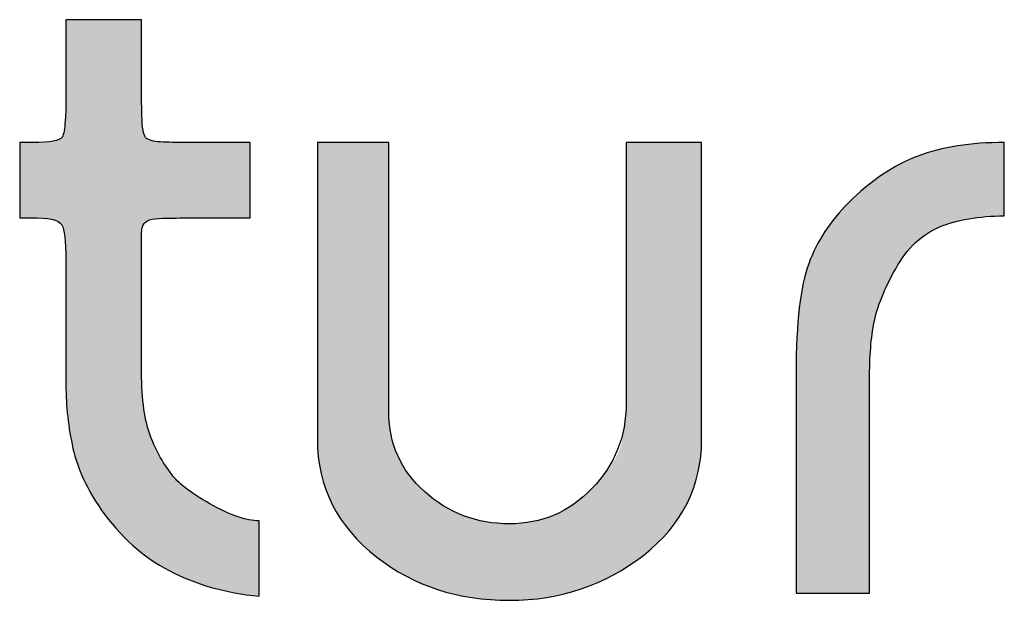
# Model space of a CAD drawing. Header units: millimetres. Extents: x -125 to 300, y 6 to 90.
# Tile 53 of 132: x 135.255 to 135.846, y 22.973 to 23.321. Entities that reach past the tile are written whole.
import ezdxf

# ---------------------------------------------------------------- set-up
doc = ezdxf.new("R2010")
doc.units = ezdxf.units.MM
doc.layers.get('0').update_dxf_attribs({"lineweight": 0})
doc.layers.add('Plano5', color=1, linetype='Continuous')

# ---------------------------------------------------------------- blocks, each defined once
blk = doc.blocks.new('JMULLER')
at = {"layer": 'Plano5', "linetype": 'Continuous', "lineweight": 0}
h = blk.add_hatch(color=7, dxfattribs=at)
h.dxf.hatch_style = 1
edge = h.paths.add_edge_path()
edge.add_spline(control_points=[(133.39316, -14.53026), (133.39316, -14.53026), (133.39316, -14.53026), (133.39316, -14.53026), (133.39316, -14.53026), (133.39149, -14.52803), (133.39051, -14.52203), (133.39023, -14.51227)], knot_values=[0.05, 0.05, 0.05, 0.05, 0.0625, 0.0625, 0.0625, 0.0626, 0.075, 0.075, 0.075, 0.075], degree=3, periodic=0)
edge.add_spline(control_points=[(133.39023, -14.51227), (133.39023, -14.51227), (133.39023, -14.51227), (133.39023, -14.51227), (133.39023, -14.51227), (133.3901, -14.50739), (133.38999, -14.50268), (133.38992, -14.49814)], knot_values=[0.0375, 0.0375, 0.0375, 0.0375, 0.04375, 0.04375, 0.04375, 0.04385, 0.05, 0.05, 0.05, 0.05], degree=3, periodic=0)
edge.add_spline(control_points=[(133.38992, -14.49814), (133.38986, -14.49361), (133.38982, -14.48925), (133.38982, -14.48507), (133.38982, -14.48507), (133.38982, -14.48507), (133.38982, -14.43235), (133.38982, -14.43235)], knot_values=[0, 0, 0, 0, 0.0125, 0.0125, 0.0125, 0.0126, 0.0375, 0.0375, 0.0375, 0.0375], degree=3, periodic=0)
edge.add_spline(control_points=[(133.38982, -14.43235), (133.38982, -14.43235), (133.38982, -14.43235), (133.38982, -14.43235), (133.38982, -14.43235), (133.32703, -14.43235), (133.32703, -14.43235), (133.32703, -14.43235), (133.32703, -14.43235), (133.32703, -14.48339), (133.32703, -14.4834)], knot_values=[0.95, 0.95, 0.95, 0.95, 0.962501, 0.962501, 0.962501, 0.975001, 0.975001, 0.975001, 0.975101, 1, 1, 1, 1], degree=3, periodic=0)
edge.add_spline(control_points=[(133.32703, -14.4834), (133.32703, -14.4834), (133.32703, -14.4834), (133.32703, -14.4834), (133.32703, -14.4834), (133.32703, -14.48563), (133.32703, -14.49149), (133.32703, -14.50097)], knot_values=[0.925, 0.925, 0.925, 0.925, 0.937501, 0.937501, 0.937501, 0.937601, 0.95, 0.95, 0.95, 0.95], degree=3, periodic=0)
edge.add_spline(control_points=[(133.32703, -14.50097), (133.32703, -14.50097), (133.32703, -14.50097), (133.32703, -14.50097), (133.32703, -14.50097), (133.32703, -14.50348), (133.32696, -14.5062), (133.32682, -14.50913)], knot_values=[0.9125, 0.9125, 0.9125, 0.9125, 0.91875, 0.91875, 0.91875, 0.91885, 0.925, 0.925, 0.925, 0.925], degree=3, periodic=0)
edge.add_spline(control_points=[(133.32682, -14.50913), (133.32668, -14.51206), (133.32647, -14.5152), (133.32619, -14.51855), (133.32619, -14.51855), (133.32564, -14.52524), (133.3248, -14.52915), (133.32368, -14.53026)], knot_values=[0.875, 0.875, 0.875, 0.875, 0.8875, 0.8875, 0.8875, 0.8876, 0.9125, 0.9125, 0.9125, 0.9125], degree=3, periodic=0)
edge.add_spline(control_points=[(133.32368, -14.53026), (133.32368, -14.53026), (133.32368, -14.53026), (133.32368, -14.53026), (133.32368, -14.53026), (133.32201, -14.53305), (133.31392, -14.53445), (133.29941, -14.53445)], knot_values=[0.85, 0.85, 0.85, 0.85, 0.8625, 0.8625, 0.8625, 0.8626, 0.875, 0.875, 0.875, 0.875], degree=3, periodic=0)
edge.add_spline(control_points=[(133.29941, -14.53445), (133.29941, -14.53445), (133.29941, -14.53445), (133.29941, -14.53445), (133.29941, -14.53445), (133.29802, -14.53445), (133.29641, -14.53445), (133.2946, -14.53445)], knot_values=[0.8375, 0.8375, 0.8375, 0.8375, 0.84375, 0.84375, 0.84375, 0.84385, 0.85, 0.85, 0.85, 0.85], degree=3, periodic=0)
edge.add_spline(control_points=[(133.2946, -14.53445), (133.29278, -14.53445), (133.29076, -14.53445), (133.28853, -14.53445), (133.28853, -14.53445), (133.28853, -14.53445), (133.28853, -14.5972), (133.28853, -14.59721)], knot_values=[0.8, 0.8, 0.8, 0.8, 0.8125, 0.8125, 0.8125, 0.8126, 0.8375, 0.8375, 0.8375, 0.8375], degree=3, periodic=0)
edge.add_spline(control_points=[(133.28853, -14.59721), (133.28853, -14.59721), (133.28853, -14.59721), (133.28853, -14.59721), (133.28853, -14.59721), (133.29173, -14.59721), (133.29676, -14.59721), (133.30331, -14.59721)], knot_values=[0.775, 0.775, 0.775, 0.775, 0.7875, 0.7875, 0.7875, 0.7876, 0.8, 0.8, 0.8, 0.8], degree=3, periodic=0)
edge.add_spline(control_points=[(133.30331, -14.59721), (133.30331, -14.59721), (133.30331, -14.59721), (133.30331, -14.59721), (133.30331, -14.59721), (133.31587, -14.59721), (133.32299, -14.59972), (133.32452, -14.60474)], knot_values=[0.75, 0.75, 0.75, 0.75, 0.7625, 0.7625, 0.7625, 0.7626, 0.775, 0.775, 0.775, 0.775], degree=3, periodic=0)
edge.add_spline(control_points=[(133.32452, -14.60474), (133.32452, -14.60474), (133.32452, -14.60474), (133.32452, -14.60474), (133.32452, -14.60474), (133.32619, -14.60976), (133.32703, -14.62092), (133.32703, -14.63822)], knot_values=[0.725, 0.725, 0.725, 0.725, 0.7375, 0.7375, 0.7375, 0.7376, 0.75, 0.75, 0.75, 0.75], degree=3, periodic=0)
edge.add_spline(control_points=[(133.32703, -14.63822), (133.32703, -14.63822), (133.32703, -14.63822), (133.32703, -14.63822), (133.32703, -14.63822), (133.32703, -14.63989), (133.32703, -14.64191), (133.32703, -14.64428)], knot_values=[0.7125, 0.7125, 0.7125, 0.7125, 0.71875, 0.71875, 0.71875, 0.71885, 0.725, 0.725, 0.725, 0.725], degree=3, periodic=0)
edge.add_spline(control_points=[(133.32703, -14.64428), (133.32703, -14.64665), (133.32703, -14.64937), (133.32703, -14.65244), (133.32703, -14.65244), (133.32703, -14.65411), (133.32703, -14.656), (133.32703, -14.65809)], knot_values=[0.6875, 0.6875, 0.6875, 0.6875, 0.7, 0.7, 0.7, 0.7001, 0.7125, 0.7125, 0.7125, 0.7125], degree=3, periodic=0)
edge.add_spline(control_points=[(133.32703, -14.65809), (133.32703, -14.66018), (133.32703, -14.66249), (133.32703, -14.665), (133.32703, -14.665), (133.32703, -14.66555), (133.32703, -14.66625), (133.32703, -14.66709)], knot_values=[0.6625, 0.6625, 0.6625, 0.6625, 0.675, 0.675, 0.675, 0.6751, 0.6875, 0.6875, 0.6875, 0.6875], degree=3, periodic=0)
edge.add_spline(control_points=[(133.32703, -14.66709), (133.32703, -14.66792), (133.32703, -14.6689), (133.32703, -14.67002), (133.32703, -14.67002), (133.32703, -14.67002), (133.32703, -14.71102), (133.32703, -14.71102)], knot_values=[0.625, 0.625, 0.625, 0.625, 0.6375, 0.6375, 0.6375, 0.6376, 0.6625, 0.6625, 0.6625, 0.6625], degree=3, periodic=0)
edge.add_spline(control_points=[(133.32703, -14.71102), (133.32703, -14.71102), (133.32703, -14.71102), (133.32703, -14.71102), (133.32703, -14.71549), (133.32703, -14.72386), (133.32703, -14.73613)], knot_values=[0.6, 0.6, 0.6, 0.6, 0.6125, 0.6125, 0.6125, 0.625, 0.625, 0.625, 0.625], degree=3, periodic=0)
edge.add_spline(control_points=[(133.32703, -14.73613), (133.32703, -14.73613), (133.32703, -14.73613), (133.32703, -14.73613), (133.32703, -14.73613), (133.32703, -14.75398), (133.32898, -14.77156), (133.33289, -14.78885)], knot_values=[0.575, 0.575, 0.575, 0.575, 0.5875, 0.5875, 0.5875, 0.5876, 0.6, 0.6, 0.6, 0.6], degree=3, periodic=0)
edge.add_spline(control_points=[(133.33289, -14.78885), (133.33289, -14.78885), (133.33289, -14.78885), (133.33289, -14.78885), (133.33289, -14.78885), (133.3368, -14.80615), (133.34476, -14.82316), (133.35647, -14.8399)], knot_values=[0.55, 0.55, 0.55, 0.55, 0.5625, 0.5625, 0.5625, 0.5626, 0.575, 0.575, 0.575, 0.575], degree=3, periodic=0)
edge.add_spline(control_points=[(133.35647, -14.8399), (133.35647, -14.8399), (133.35647, -14.8399), (133.35647, -14.8399), (133.35647, -14.8399), (133.37223, -14.86222), (133.39093, -14.87909), (133.41284, -14.89053)], knot_values=[0.525, 0.525, 0.525, 0.525, 0.5375, 0.5375, 0.5375, 0.5376, 0.55, 0.55, 0.55, 0.55], degree=3, periodic=0)
edge.add_spline(control_points=[(133.41284, -14.89053), (133.41284, -14.89053), (133.41284, -14.89053), (133.41284, -14.89053), (133.41284, -14.89053), (133.43474, -14.90197), (133.45971, -14.90908), (133.48776, -14.91187)], knot_values=[0.5, 0.5, 0.5, 0.5, 0.5125, 0.5125, 0.5125, 0.5126, 0.525, 0.525, 0.525, 0.525], degree=3, periodic=0)
edge.add_spline(control_points=[(133.48776, -14.91187), (133.48776, -14.91187), (133.48776, -14.91187), (133.48776, -14.91187), (133.48776, -14.91187), (133.48776, -14.91187), (133.48776, -14.84911), (133.48776, -14.84911)], knot_values=[0.475, 0.475, 0.475, 0.475, 0.4875, 0.4875, 0.4875, 0.4876, 0.5, 0.5, 0.5, 0.5], degree=3, periodic=0)
edge.add_spline(control_points=[(133.48776, -14.84911), (133.48776, -14.84911), (133.47702, -14.84911), (133.46348, -14.84436), (133.44674, -14.83488)], knot_values=[0.45, 0.45, 0.45, 0.45, 0.4625, 0.475, 0.475, 0.475, 0.475], degree=3, periodic=0)
edge.add_spline(control_points=[(133.44674, -14.83488), (133.44674, -14.83488), (133.44674, -14.83488), (133.44674, -14.83488), (133.44674, -14.83488), (133.43014, -14.8254), (133.41967, -14.81731), (133.41521, -14.81061)], knot_values=[0.425, 0.425, 0.425, 0.425, 0.4375, 0.4375, 0.4375, 0.4376, 0.45, 0.45, 0.45, 0.45], degree=3, periodic=0)
edge.add_spline(control_points=[(133.41521, -14.81061), (133.41521, -14.81061), (133.41521, -14.81061), (133.41521, -14.81061), (133.41521, -14.81061), (133.40725, -14.80057), (133.40111, -14.78913), (133.39651, -14.7763)], knot_values=[0.4, 0.4, 0.4, 0.4, 0.4125, 0.4125, 0.4125, 0.4126, 0.425, 0.425, 0.425, 0.425], degree=3, periodic=0)
edge.add_spline(control_points=[(133.39651, -14.7763), (133.39651, -14.7763), (133.39651, -14.7763), (133.39651, -14.7763), (133.39651, -14.7763), (133.39205, -14.76347), (133.38982, -14.74506), (133.38982, -14.72107)], knot_values=[0.375, 0.375, 0.375, 0.375, 0.3875, 0.3875, 0.3875, 0.3876, 0.4, 0.4, 0.4, 0.4], degree=3, periodic=0)
edge.add_spline(control_points=[(133.38982, -14.72107), (133.38982, -14.72107), (133.38982, -14.72107), (133.38982, -14.72107), (133.38982, -14.72107), (133.38982, -14.72107), (133.38982, -14.66667), (133.38982, -14.66667)], knot_values=[0.35, 0.35, 0.35, 0.35, 0.3625, 0.3625, 0.3625, 0.3626, 0.375, 0.375, 0.375, 0.375], degree=3, periodic=0)
edge.add_spline(control_points=[(133.38982, -14.66667), (133.38982, -14.66667), (133.38982, -14.66555), (133.38982, -14.66193), (133.38982, -14.65579)], knot_values=[0.325, 0.325, 0.325, 0.325, 0.3375, 0.35, 0.35, 0.35, 0.35], degree=3, periodic=0)
edge.add_spline(control_points=[(133.38982, -14.65579), (133.38982, -14.65579), (133.38982, -14.65579), (133.38982, -14.65579), (133.38982, -14.65579), (133.38982, -14.65272), (133.38982, -14.64951), (133.38982, -14.64616)], knot_values=[0.3125, 0.3125, 0.3125, 0.3125, 0.31875, 0.31875, 0.31875, 0.31885, 0.325, 0.325, 0.325, 0.325], degree=3, periodic=0)
edge.add_spline(control_points=[(133.38982, -14.64616), (133.38982, -14.64282), (133.38982, -14.63933), (133.38982, -14.63571), (133.38982, -14.63571), (133.38982, -14.63347), (133.38982, -14.63089), (133.38982, -14.62796)], knot_values=[0.2875, 0.2875, 0.2875, 0.2875, 0.3, 0.3, 0.3, 0.3001, 0.3125, 0.3125, 0.3125, 0.3125], degree=3, periodic=0)
edge.add_spline(control_points=[(133.38982, -14.62796), (133.38982, -14.62503), (133.38982, -14.62176), (133.38982, -14.61813), (133.38982, -14.61813), (133.38982, -14.61088), (133.3901, -14.60642), (133.39065, -14.60474)], knot_values=[0.25, 0.25, 0.25, 0.25, 0.2625, 0.2625, 0.2625, 0.2626, 0.2875, 0.2875, 0.2875, 0.2875], degree=3, periodic=0)
edge.add_spline(control_points=[(133.39065, -14.60474), (133.39065, -14.60474), (133.39065, -14.60474), (133.39065, -14.60474), (133.39065, -14.60474), (133.39177, -14.60028), (133.39623, -14.59791), (133.40418, -14.59763)], knot_values=[0.225, 0.225, 0.225, 0.225, 0.2375, 0.2375, 0.2375, 0.2376, 0.25, 0.25, 0.25, 0.25], degree=3, periodic=0)
edge.add_spline(control_points=[(133.40418, -14.59763), (133.40418, -14.59763), (133.40418, -14.59763), (133.40418, -14.59763), (133.40418, -14.59763), (133.40809, -14.59749), (133.41203, -14.59738), (133.41599, -14.59731)], knot_values=[0.2125, 0.2125, 0.2125, 0.2125, 0.21875, 0.21875, 0.21875, 0.21885, 0.225, 0.225, 0.225, 0.225], degree=3, periodic=0)
edge.add_spline(control_points=[(133.41599, -14.59731), (133.41995, -14.59724), (133.42393, -14.59721), (133.4279, -14.59721), (133.4279, -14.59721), (133.4279, -14.59721), (133.48023, -14.59721), (133.48023, -14.59721), (133.48023, -14.59721), (133.48023, -14.59721), (133.48023, -14.59721), (133.48023, -14.59721)], knot_values=[0.175, 0.175, 0.175, 0.175, 0.1875, 0.1875, 0.1875, 0.1876, 0.2, 0.2, 0.2, 0.2001, 0.2125, 0.2125, 0.2125, 0.2125], degree=3, periodic=0)
edge.add_spline(control_points=[(133.48023, -14.59721), (133.48023, -14.5972), (133.48023, -14.53445), (133.48023, -14.53445), (133.48023, -14.53445), (133.48023, -14.53445), (133.48023, -14.53445), (133.48023, -14.53445)], knot_values=[0.15, 0.15, 0.15, 0.15, 0.1625, 0.1625, 0.1625, 0.1626, 0.175, 0.175, 0.175, 0.175], degree=3, periodic=0)
edge.add_spline(control_points=[(133.48023, -14.53445), (133.48023, -14.53445), (133.42581, -14.53445), (133.42581, -14.53445), (133.42581, -14.53445)], knot_values=[0.125, 0.125, 0.125, 0.125, 0.1375, 0.15, 0.15, 0.15, 0.15], degree=3, periodic=0)
edge.add_spline(control_points=[(133.42581, -14.53445), (133.42219, -14.53445), (133.4187, -14.53441), (133.41535, -14.53434)], knot_values=[0.1125, 0.1125, 0.1125, 0.1125, 0.125, 0.125, 0.125, 0.125], degree=3, periodic=0)
edge.add_spline(control_points=[(133.41535, -14.53434), (133.412, -14.53427), (133.40879, -14.53417), (133.40572, -14.53403), (133.40572, -14.53403), (133.39958, -14.53375), (133.3954, -14.53249), (133.39316, -14.53026)], knot_values=[0.075, 0.075, 0.075, 0.075, 0.0875, 0.0875, 0.0875, 0.0876, 0.1125, 0.1125, 0.1125, 0.1125], degree=3, periodic=0)
h = blk.add_hatch(color=7, dxfattribs=at)
h.dxf.hatch_style = 1
edge = h.paths.add_edge_path()
edge.add_spline(control_points=[(133.59574, -14.75873), (133.59574, -14.75873), (133.59574, -14.75873), (133.59574, -14.75873), (133.59574, -14.75873), (133.59574, -14.75873), (133.59574, -14.53445), (133.59574, -14.53445)], knot_values=[0.000001, 0.000001, 0.000001, 0.000001, 0.035715, 0.035715, 0.035715, 0.035815, 0.071429, 0.071429, 0.071429, 0.071429], degree=3, periodic=0)
edge.add_spline(control_points=[(133.59574, -14.53445), (133.59574, -14.53445), (133.5363, -14.53445), (133.5363, -14.53445), (133.5363, -14.53445), (133.5363, -14.53445), (133.5363, -14.78132), (133.5363, -14.78132), (133.5363, -14.78132), (133.5363, -14.82093), (133.55277, -14.85357), (133.5857, -14.87922)], knot_values=[0.785715, 0.785715, 0.785715, 0.785715, 0.857142, 0.857142, 0.857142, 0.857242, 0.928571, 0.928571, 0.928571, 0.928671, 0.999999, 0.999999, 0.999999, 0.999999], degree=3, periodic=0)
edge.add_spline(control_points=[(133.5857, -14.87922), (133.5857, -14.87923), (133.5857, -14.87923), (133.5857, -14.87923), (133.5857, -14.87923), (133.61639, -14.90322), (133.65322, -14.91522), (133.69619, -14.91522)], knot_values=[0.714286, 0.714286, 0.714286, 0.714286, 0.750001, 0.750001, 0.750001, 0.750101, 0.785715, 0.785715, 0.785715, 0.785715], degree=3, periodic=0)
edge.add_spline(control_points=[(133.69619, -14.91522), (133.69619, -14.91522), (133.69619, -14.91522), (133.69619, -14.91522), (133.69619, -14.91522), (133.7386, -14.91522), (133.77585, -14.90267), (133.80794, -14.87756)], knot_values=[0.642858, 0.642858, 0.642858, 0.642858, 0.678572, 0.678572, 0.678572, 0.678672, 0.714286, 0.714286, 0.714286, 0.714286], degree=3, periodic=0)
edge.add_spline(control_points=[(133.80794, -14.87756), (133.80794, -14.87756), (133.80794, -14.87756), (133.80794, -14.87756), (133.80794, -14.87756), (133.84003, -14.85245), (133.85608, -14.82037), (133.85608, -14.78132)], knot_values=[0.571429, 0.571429, 0.571429, 0.571429, 0.607144, 0.607144, 0.607144, 0.607244, 0.642858, 0.642858, 0.642858, 0.642858], degree=3, periodic=0)
edge.add_spline(control_points=[(133.85608, -14.78132), (133.85608, -14.78132), (133.85608, -14.78132), (133.85608, -14.78132), (133.85608, -14.78132), (133.85608, -14.78132), (133.85608, -14.53445), (133.85608, -14.53445)], knot_values=[0.500001, 0.500001, 0.500001, 0.500001, 0.535715, 0.535715, 0.535715, 0.535815, 0.571429, 0.571429, 0.571429, 0.571429], degree=3, periodic=0)
edge.add_spline(control_points=[(133.85608, -14.53445), (133.85608, -14.53445), (133.7933, -14.53445), (133.7933, -14.53445)], knot_values=[0.428572, 0.428572, 0.428572, 0.428572, 0.499999, 0.499999, 0.499999, 0.499999], degree=3, periodic=0)
edge.add_spline(control_points=[(133.7933, -14.53445), (133.7933, -14.53445), (133.7933, -14.75119), (133.7933, -14.75119)], knot_values=[0.357143, 0.357143, 0.357143, 0.357143, 0.428571, 0.428571, 0.428571, 0.428571], degree=3, periodic=0)
edge.add_spline(control_points=[(133.7933, -14.75119), (133.7933, -14.75119), (133.7933, -14.77909), (133.7838, -14.8028), (133.76484, -14.82233)], knot_values=[0.285715, 0.285715, 0.285715, 0.285715, 0.321429, 0.357143, 0.357143, 0.357143, 0.357143], degree=3, periodic=0)
edge.add_spline(control_points=[(133.76484, -14.82233), (133.76484, -14.82233), (133.76484, -14.82233), (133.76484, -14.82233), (133.76484, -14.82233), (133.74586, -14.84185), (133.72298, -14.85162), (133.69619, -14.85162)], knot_values=[0.214286, 0.214286, 0.214286, 0.214286, 0.250001, 0.250001, 0.250001, 0.250101, 0.285715, 0.285715, 0.285715, 0.285715], degree=3, periodic=0)
edge.add_spline(control_points=[(133.69619, -14.85162), (133.69619, -14.85162), (133.69619, -14.85162), (133.69619, -14.85162), (133.69619, -14.85162), (133.66885, -14.85162), (133.64526, -14.84269), (133.62546, -14.82484)], knot_values=[0.142858, 0.142858, 0.142858, 0.142858, 0.178572, 0.178572, 0.178572, 0.178673, 0.214286, 0.214286, 0.214286, 0.214286], degree=3, periodic=0)
edge.add_spline(control_points=[(133.62546, -14.82484), (133.62546, -14.82484), (133.62546, -14.82484), (133.62546, -14.82484), (133.62546, -14.82484), (133.60564, -14.80698), (133.59574, -14.78495), (133.59574, -14.75873)], knot_values=[0.071429, 0.071429, 0.071429, 0.071429, 0.107144, 0.107144, 0.107144, 0.107244, 0.142858, 0.142858, 0.142858, 0.142858], degree=3, periodic=0)
h = blk.add_hatch(color=7, dxfattribs=at)
h.dxf.hatch_style = 1
edge = h.paths.add_edge_path()
edge.add_spline(control_points=[(133.94523, -14.63529), (133.94523, -14.63529), (133.94523, -14.63529), (133.94523, -14.63529), (133.94523, -14.63529), (133.93826, -14.65398), (133.93477, -14.68424), (133.93477, -14.72608)], knot_values=[0.333334, 0.333334, 0.333334, 0.333334, 0.366668, 0.366668, 0.366668, 0.366768, 0.400001, 0.400001, 0.400001, 0.400001], degree=3, periodic=0)
edge.add_spline(control_points=[(133.93477, -14.72608), (133.93477, -14.72608), (133.93477, -14.72609), (133.93477, -14.72609), (133.93477, -14.72609), (133.93477, -14.72776), (133.93477, -14.72968), (133.93477, -14.73184)], knot_values=[0.3, 0.3, 0.3, 0.3, 0.316667, 0.316667, 0.316667, 0.316767, 0.333334, 0.333334, 0.333334, 0.333334], degree=3, periodic=0)
edge.add_spline(control_points=[(133.93477, -14.73184), (133.93477, -14.734), (133.93477, -14.73641), (133.93477, -14.73906), (133.93477, -14.73906), (133.93477, -14.74171), (133.93477, -14.7446), (133.93477, -14.74774)], knot_values=[0.233333, 0.233333, 0.233333, 0.233333, 0.266667, 0.266667, 0.266667, 0.266767, 0.3, 0.3, 0.3, 0.3], degree=3, periodic=0)
edge.add_spline(control_points=[(133.93477, -14.74774), (133.93477, -14.75088), (133.93477, -14.75426), (133.93477, -14.75789), (133.93477, -14.75789), (133.93477, -14.75789), (133.93477, -14.90935), (133.93477, -14.90936)], knot_values=[0.133334, 0.133334, 0.133334, 0.133334, 0.166667, 0.166667, 0.166667, 0.166767, 0.233333, 0.233333, 0.233333, 0.233333], degree=3, periodic=0)
edge.add_spline(control_points=[(133.93477, -14.90936), (133.93477, -14.90936), (133.99588, -14.90936), (133.99588, -14.90936)], knot_values=[0.066667, 0.066667, 0.066667, 0.066667, 0.133333, 0.133333, 0.133333, 0.133333], degree=3, periodic=0)
edge.add_spline(control_points=[(133.99588, -14.90936), (133.99588, -14.90935), (133.99588, -14.74701), (133.99588, -14.74701)], knot_values=[0, 0, 0, 0, 0.066666, 0.066666, 0.066666, 0.066666], degree=3, periodic=0)
edge.add_spline(control_points=[(133.99588, -14.74701), (133.99588, -14.74366), (133.99588, -14.73864), (133.99588, -14.73195), (133.99588, -14.73195), (133.99588, -14.72706), (133.99596, -14.7224), (133.99612, -14.71795)], knot_values=[0.916666, 0.916666, 0.916666, 0.916666, 0.983333, 0.983333, 0.983333, 0.983433, 1, 1, 1, 1], degree=3, periodic=0)
edge.add_spline(control_points=[(133.99612, -14.71795), (133.99643, -14.70906), (133.99706, -14.70104), (133.998, -14.69389)], knot_values=[0.883334, 0.883334, 0.883334, 0.883334, 0.916666, 0.916666, 0.916666, 0.916666], degree=3, periodic=0)
edge.add_spline(control_points=[(133.998, -14.69389), (133.99847, -14.69032), (133.99902, -14.68696), (133.99965, -14.68383), (133.99965, -14.68383), (134.00216, -14.67127), (134.00816, -14.65649), (134.01765, -14.63947)], knot_values=[0.800001, 0.800001, 0.800001, 0.800001, 0.816668, 0.816668, 0.816668, 0.816768, 0.883334, 0.883334, 0.883334, 0.883334], degree=3, periodic=0)
edge.add_spline(control_points=[(134.01765, -14.63947), (134.01765, -14.63947), (134.01765, -14.63947), (134.01765, -14.63947), (134.01765, -14.63947), (134.02714, -14.62246), (134.03927, -14.61088), (134.05406, -14.60474)], knot_values=[0.733334, 0.733334, 0.733334, 0.733334, 0.766668, 0.766668, 0.766668, 0.766768, 0.800001, 0.800001, 0.800001, 0.800001], degree=3, periodic=0)
edge.add_spline(control_points=[(134.05406, -14.60474), (134.05406, -14.60474), (134.05406, -14.60474), (134.05406, -14.60474), (134.05406, -14.60474), (134.06885, -14.59861), (134.08685, -14.59554), (134.10805, -14.59554)], knot_values=[0.666667, 0.666667, 0.666667, 0.666667, 0.700001, 0.700001, 0.700001, 0.700101, 0.733334, 0.733334, 0.733334, 0.733334], degree=3, periodic=0)
edge.add_spline(control_points=[(134.10805, -14.59554), (134.10805, -14.59554), (134.10805, -14.59554), (134.10805, -14.59554), (134.10805, -14.59554), (134.10805, -14.59554), (134.10805, -14.53445), (134.10805, -14.53445)], knot_values=[0.6, 0.6, 0.6, 0.6, 0.633334, 0.633334, 0.633334, 0.633434, 0.666667, 0.666667, 0.666667, 0.666667], degree=3, periodic=0)
edge.add_spline(control_points=[(134.10805, -14.53445), (134.10805, -14.53445), (134.10805, -14.53445), (134.10805, -14.53445), (134.08015, -14.53445), (134.05616, -14.53821), (134.03606, -14.54574)], knot_values=[0.533334, 0.533334, 0.533334, 0.533334, 0.566667, 0.566667, 0.566667, 0.6, 0.6, 0.6, 0.6], degree=3, periodic=0)
edge.add_spline(control_points=[(134.03606, -14.54574), (134.03606, -14.54574), (134.03606, -14.54574), (134.03606, -14.54574), (134.03606, -14.54574), (134.01598, -14.55328), (133.99672, -14.56625), (133.9783, -14.58466)], knot_values=[0.466667, 0.466667, 0.466667, 0.466667, 0.500001, 0.500001, 0.500001, 0.500101, 0.533334, 0.533334, 0.533334, 0.533334], degree=3, periodic=0)
edge.add_spline(control_points=[(133.9783, -14.58466), (133.9783, -14.58466), (133.9783, -14.58466), (133.9783, -14.58466), (133.9783, -14.58466), (133.96324, -14.59972), (133.95222, -14.6166), (133.94523, -14.63529)], knot_values=[0.400001, 0.400001, 0.400001, 0.400001, 0.433334, 0.433334, 0.433334, 0.433434, 0.466667, 0.466667, 0.466667, 0.466667], degree=3, periodic=0)
at = {"layer": 'Plano5', "color": 7}
for points, knots in [([(133.38982, -14.43235), (133.38982, -14.43235), (133.38982, -14.48507), (133.38982, -14.48507), (133.38982, -14.48507), (133.38982, -14.49344), (133.38996, -14.50251), (133.39023, -14.51227), (133.39023, -14.51227), (133.39051, -14.52203), (133.39149, -14.52803), (133.39316, -14.53026), (133.39316, -14.53026), (133.3954, -14.53249), (133.39958, -14.53375), (133.40572, -14.53403), (133.40572, -14.53403), (133.41186, -14.53431), (133.41856, -14.53445), (133.42581, -14.53445), (133.42581, -14.53445), (133.42581, -14.53445), (133.48023, -14.53445), (133.48023, -14.53445), (133.48023, -14.53445), (133.48023, -14.53445), (133.48023, -14.59721), (133.48023, -14.59721), (133.48023, -14.59721), (133.48023, -14.59721), (133.4279, -14.59721), (133.4279, -14.59721), (133.4279, -14.59721), (133.41995, -14.59721), (133.412, -14.59735), (133.40418, -14.59763), (133.40418, -14.59763), (133.39623, -14.59791), (133.39177, -14.60028), (133.39065, -14.60474), (133.39065, -14.60474), (133.3901, -14.60642), (133.38982, -14.61088), (133.38982, -14.61813), (133.38982, -14.61813), (133.38982, -14.62539), (133.38982, -14.63124), (133.38982, -14.63571), (133.38982, -14.63571), (133.38982, -14.64296), (133.38982, -14.64965), (133.38982, -14.65579), (133.38982, -14.65579), (133.38982, -14.66193), (133.38982, -14.66555), (133.38982, -14.66667), (133.38982, -14.66667), (133.38982, -14.66667), (133.38982, -14.72107), (133.38982, -14.72107), (133.38982, -14.72107), (133.38982, -14.74506), (133.39205, -14.76347), (133.39651, -14.7763), (133.39651, -14.7763), (133.40111, -14.78913), (133.40725, -14.80057), (133.41521, -14.81061), (133.41521, -14.81061), (133.41967, -14.81731), (133.43014, -14.8254), (133.44674, -14.83488), (133.44674, -14.83488), (133.46348, -14.84436), (133.47702, -14.84911), (133.48776, -14.84911), (133.48776, -14.84911), (133.48776, -14.84911), (133.48776, -14.91187), (133.48776, -14.91187), (133.48776, -14.91187), (133.45971, -14.90908), (133.43474, -14.90197), (133.41284, -14.89053), (133.41284, -14.89053), (133.39093, -14.87909), (133.37223, -14.86222), (133.35647, -14.8399), (133.35647, -14.8399), (133.34476, -14.82316), (133.3368, -14.80615), (133.33289, -14.78885), (133.33289, -14.78885), (133.32898, -14.77156), (133.32703, -14.75398), (133.32703, -14.73613), (133.32703, -14.73613), (133.32703, -14.72386), (133.32703, -14.71549), (133.32703, -14.71102), (133.32703, -14.71102), (133.32703, -14.71102), (133.32703, -14.67002), (133.32703, -14.67002), (133.32703, -14.67002), (133.32703, -14.66779), (133.32703, -14.66611), (133.32703, -14.665), (133.32703, -14.665), (133.32703, -14.65998), (133.32703, -14.65579), (133.32703, -14.65244), (133.32703, -14.65244), (133.32703, -14.64631), (133.32703, -14.64156), (133.32703, -14.63822), (133.32703, -14.63822), (133.32703, -14.62092), (133.32619, -14.60976), (133.32452, -14.60474), (133.32452, -14.60474), (133.32299, -14.59972), (133.31587, -14.59721), (133.30331, -14.59721), (133.30331, -14.59721), (133.29676, -14.59721), (133.29173, -14.59721), (133.28853, -14.59721), (133.28853, -14.59721), (133.28853, -14.59721), (133.28853, -14.53445), (133.28853, -14.53445), (133.28853, -14.53445), (133.29299, -14.53445), (133.29662, -14.53445), (133.29941, -14.53445), (133.29941, -14.53445), (133.31392, -14.53445), (133.32201, -14.53305), (133.32368, -14.53026), (133.32368, -14.53026), (133.3248, -14.52915), (133.32564, -14.52524), (133.32619, -14.51855), (133.32619, -14.51855), (133.32675, -14.51185), (133.32703, -14.50599), (133.32703, -14.50097), (133.32703, -14.50097), (133.32703, -14.49149), (133.32703, -14.48563), (133.32703, -14.4834), (133.32703, -14.4834), (133.32703, -14.4834), (133.32703, -14.43235), (133.32703, -14.43235), (133.32703, -14.43235), (133.32703, -14.43235), (133.38982, -14.43235), (133.38982, -14.43235)], [0, 0, 0, 0, 0.025, 0.025, 0.025, 0.025, 0.05, 0.05, 0.05, 0.05, 0.075, 0.075, 0.075, 0.075, 0.1, 0.1, 0.1, 0.1, 0.125, 0.125, 0.125, 0.125, 0.15, 0.15, 0.15, 0.15, 0.175, 0.175, 0.175, 0.175, 0.2, 0.2, 0.2, 0.2, 0.225, 0.225, 0.225, 0.225, 0.25, 0.25, 0.25, 0.25, 0.275, 0.275, 0.275, 0.275, 0.3, 0.3, 0.3, 0.3, 0.325, 0.325, 0.325, 0.325, 0.35, 0.35, 0.35, 0.35, 0.375, 0.375, 0.375, 0.375, 0.4, 0.4, 0.4, 0.4, 0.425, 0.425, 0.425, 0.425, 0.45, 0.45, 0.45, 0.45, 0.475, 0.475, 0.475, 0.475, 0.5, 0.5, 0.5, 0.5, 0.525, 0.525, 0.525, 0.525, 0.55, 0.55, 0.55, 0.55, 0.575, 0.575, 0.575, 0.575, 0.6, 0.6, 0.6, 0.6, 0.625, 0.625, 0.625, 0.625, 0.65, 0.65, 0.65, 0.65, 0.675, 0.675, 0.675, 0.675, 0.7, 0.7, 0.7, 0.7, 0.725, 0.725, 0.725, 0.725, 0.75, 0.75, 0.75, 0.75, 0.775, 0.775, 0.775, 0.775, 0.8, 0.8, 0.8, 0.8, 0.825, 0.825, 0.825, 0.825, 0.85, 0.85, 0.85, 0.85, 0.875, 0.875, 0.875, 0.875, 0.9, 0.9, 0.9, 0.9, 0.925, 0.925, 0.925, 0.925, 0.95, 0.95, 0.95, 0.95, 0.975, 0.975, 0.975, 0.975, 1, 1, 1, 1]), ([(133.59574, -14.53445), (133.59574, -14.53445), (133.59574, -14.75873), (133.59574, -14.75873), (133.59574, -14.75873), (133.59574, -14.78495), (133.60564, -14.80698), (133.62546, -14.82484), (133.62546, -14.82484), (133.64526, -14.84269), (133.66885, -14.85162), (133.69619, -14.85162), (133.69619, -14.85162), (133.72298, -14.85162), (133.74586, -14.84185), (133.76484, -14.82233), (133.76484, -14.82233), (133.7838, -14.8028), (133.7933, -14.77909), (133.7933, -14.75119), (133.7933, -14.75119), (133.7933, -14.75119), (133.7933, -14.53445), (133.7933, -14.53445), (133.7933, -14.53445), (133.7933, -14.53445), (133.85608, -14.53445), (133.85608, -14.53445), (133.85608, -14.53445), (133.85608, -14.53445), (133.85608, -14.78132), (133.85608, -14.78132), (133.85608, -14.78132), (133.85608, -14.82037), (133.84003, -14.85245), (133.80794, -14.87756), (133.80794, -14.87756), (133.77585, -14.90267), (133.7386, -14.91522), (133.69619, -14.91522), (133.69619, -14.91522), (133.65322, -14.91522), (133.61639, -14.90322), (133.5857, -14.87923), (133.5857, -14.87923), (133.55277, -14.85357), (133.5363, -14.82093), (133.5363, -14.78132), (133.5363, -14.78132), (133.5363, -14.78132), (133.5363, -14.53445), (133.5363, -14.53445), (133.5363, -14.53445), (133.5363, -14.53445), (133.59574, -14.53445), (133.59574, -14.53445)], [0, 0, 0, 0, 0.071429, 0.071429, 0.071429, 0.071429, 0.142857, 0.142857, 0.142857, 0.142857, 0.214286, 0.214286, 0.214286, 0.214286, 0.285714, 0.285714, 0.285714, 0.285714, 0.357143, 0.357143, 0.357143, 0.357143, 0.428571, 0.428571, 0.428571, 0.428571, 0.5, 0.5, 0.5, 0.5, 0.571429, 0.571429, 0.571429, 0.571429, 0.642857, 0.642857, 0.642857, 0.642857, 0.714286, 0.714286, 0.714286, 0.714286, 0.785714, 0.785714, 0.785714, 0.785714, 0.857143, 0.857143, 0.857143, 0.857143, 0.928571, 0.928571, 0.928571, 0.928571, 1, 1, 1, 1]), ([(133.99588, -14.74701), (133.99588, -14.74701), (133.99588, -14.90936), (133.99588, -14.90936), (133.99588, -14.90936), (133.99588, -14.90936), (133.93477, -14.90936), (133.93477, -14.90936), (133.93477, -14.90936), (133.93477, -14.90936), (133.93477, -14.75789), (133.93477, -14.75789), (133.93477, -14.75789), (133.93477, -14.75064), (133.93477, -14.74436), (133.93477, -14.73906), (133.93477, -14.73906), (133.93477, -14.73376), (133.93477, -14.72944), (133.93477, -14.72609), (133.93477, -14.72609), (133.93477, -14.68424), (133.93826, -14.65398), (133.94523, -14.63529), (133.94523, -14.63529), (133.95222, -14.6166), (133.96324, -14.59972), (133.9783, -14.58466), (133.9783, -14.58466), (133.99672, -14.56625), (134.01598, -14.55328), (134.03606, -14.54574), (134.03606, -14.54574), (134.05616, -14.53821), (134.08015, -14.53445), (134.10805, -14.53445), (134.10805, -14.53445), (134.10805, -14.53445), (134.10805, -14.59554), (134.10805, -14.59554), (134.10805, -14.59554), (134.08685, -14.59554), (134.06885, -14.59861), (134.05406, -14.60474), (134.05406, -14.60474), (134.03927, -14.61088), (134.02714, -14.62246), (134.01765, -14.63947), (134.01765, -14.63947), (134.00816, -14.65649), (134.00216, -14.67127), (133.99965, -14.68383), (133.99965, -14.68383), (133.99714, -14.69638), (133.99588, -14.71242), (133.99588, -14.73195), (133.99588, -14.73195), (133.99588, -14.73864), (133.99588, -14.74366), (133.99588, -14.74701)], [0, 0, 0, 0, 0.066667, 0.066667, 0.066667, 0.066667, 0.133333, 0.133333, 0.133333, 0.133333, 0.2, 0.2, 0.2, 0.2, 0.266667, 0.266667, 0.266667, 0.266667, 0.333333, 0.333333, 0.333333, 0.333333, 0.4, 0.4, 0.4, 0.4, 0.466667, 0.466667, 0.466667, 0.466667, 0.533333, 0.533333, 0.533333, 0.533333, 0.6, 0.6, 0.6, 0.6, 0.666667, 0.666667, 0.666667, 0.666667, 0.733333, 0.733333, 0.733333, 0.733333, 0.8, 0.8, 0.8, 0.8, 0.866667, 0.866667, 0.866667, 0.866667, 0.933333, 0.933333, 0.933333, 0.933333, 1, 1, 1, 1])]:
    blk.add_open_spline(points, degree=3, knots=knots, dxfattribs=at)

msp = doc.modelspace()

# ---------------------------------------------------------------- block references
at = {"color": 0, "xscale": 0.7218114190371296, "yscale": 0.7218114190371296, "zscale": 0.7218114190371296}
msp.add_blockref('JMULLER', (39.04536, 33.73873), dxfattribs=at)
msp.add_blockref('JMULLER', (39.04536, 33.73873), dxfattribs=at)

doc.saveas('drawing.dxf')
